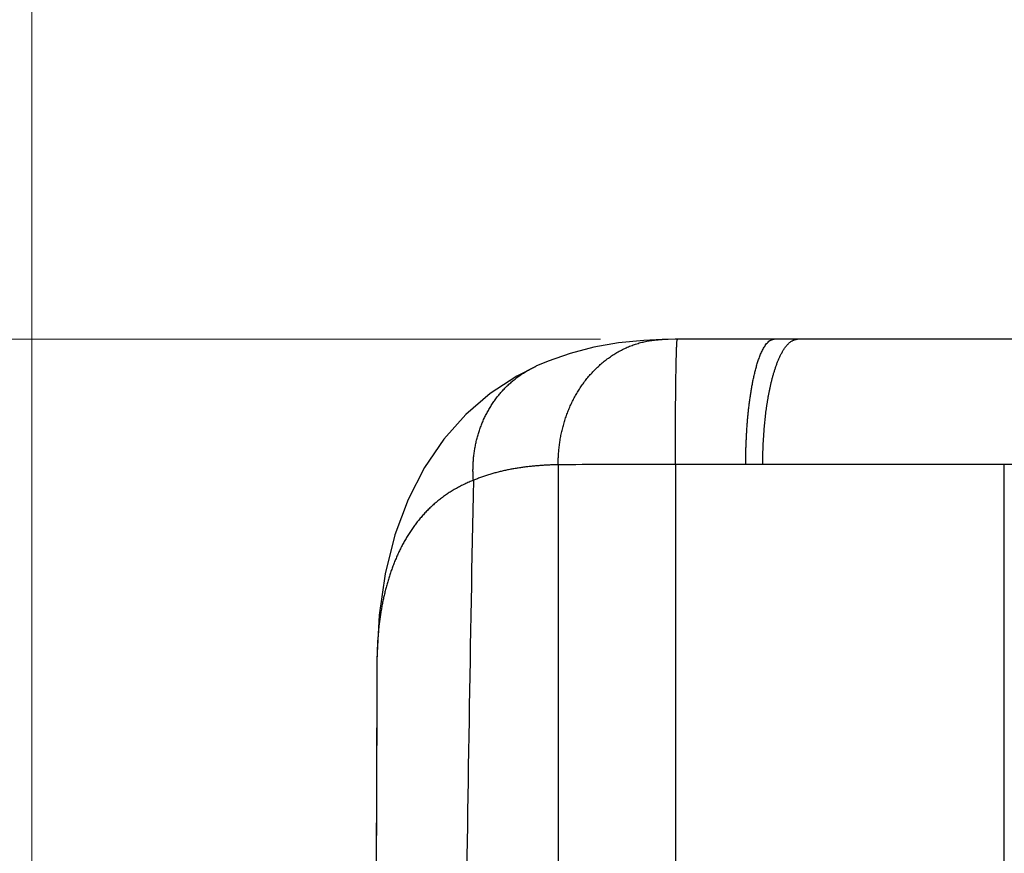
# Model space of a CAD drawing. Header units: millimetres. Extents: x 0 to 594, y 0 to 420.
# Tile 115 of 132: x 503.06 to 510.14, y 266.36 to 272.35. Entities that reach past the tile are written whole.
import ezdxf

# ---------------------------------------------------------------- set-up
doc = ezdxf.new("R2010")
doc.units = ezdxf.units.MM
doc.header["$LTSCALE"] = 0.257233
doc.layers.add('NoLayerName_001', color=7, linetype='Continuous')
doc.styles.get("Standard").update_dxf_attribs({"font": 'txt', "bigfont": 'extfont2'})
doc.dimstyles.get("Standard").update_dxf_attribs({"dimtxt": 2.5, "dimasz": 2.5, "dimexe": 1, "dimexo": 1, "dimtad": 1, "dimdec": 3, "dimzin": 0, "dimdsep": 46, "dimtxsty": 'Standard', "dimcen": 2.5, "dimadec": 3, "dimazin": 0, "dimtfac": 0.75, "dimtdec": 3, "dimtmove": 0, "dimatfit": 3, "dimfxl": 1, "dimarcsym": 0})

# ---------------------------------------------------------------- blocks, each defined once
blk = doc.blocks.new('_OPEN30')
at = {"color": 0, "linetype": 'ByBlock', "lineweight": -2}
for p, q in [((-1, 0.267949), (0, 0)), ((0, 0), (-1, -0.267949)), ((0, 0), (-1, 0))]:
    blk.add_line(p, q, dxfattribs=at)
blk = doc.blocks.new('*D32')
at = {"layer": 'Defpoints', "color": 0}
for p in [(508.6507, 270.0513), (486.3412, 223.9516), (500.4507, 223.9516)]:
    blk.add_point(p, dxfattribs=at)
at = {"layer": 'NoLayerName_001', "color": 0, "linetype": 'Continuous', "lineweight": 13}
for p, q in [((507.2365, 270.0513), (484.927, 270.0513)), ((486.3412, 267.93), (486.3412, 226.0729)), ((499.0365, 223.9516), (484.927, 223.9516))]:
    blk.add_line(p, q, dxfattribs=at)
at = {"layer": 'NoLayerName_001', "color": 0, "lineweight": 13, "xscale": 2.121340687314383, "yscale": 2.121340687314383, "zscale": 2.121340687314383}
for p, rotation in [((486.3412, 270.0513), 90), ((486.3412, 223.9516), 270)]:
    blk.add_blockref('_OPEN30', p, dxfattribs=dict(at, rotation=rotation))
at = {"layer": 'NoLayerName_001', "color": 0, "lineweight": 13, "insert": (482.4521, 247.0014), "char_height": 4.949795, "attachment_point": 5, "rotation": 90}
blk.add_mtext('\\W0.8000;４６．５', dxfattribs=at)
blk = doc.blocks.new('*D33')
at = {"layer": 'Defpoints', "color": 0}
for p in [(508.6507, 270.0513), (476.13, 163.9516), (500.4507, 163.9516)]:
    blk.add_point(p, dxfattribs=at)
at = {"layer": 'NoLayerName_001', "color": 0, "linetype": 'Continuous', "lineweight": 13}
for p, q in [((507.2365, 270.0513), (474.7158, 270.0513)), ((476.13, 267.93), (476.13, 166.0729)), ((499.0365, 163.9516), (474.7158, 163.9516))]:
    blk.add_line(p, q, dxfattribs=at)
at = {"layer": 'NoLayerName_001', "color": 0, "lineweight": 13, "xscale": 2.121340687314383, "yscale": 2.121340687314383, "zscale": 2.121340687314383}
for p, rotation in [((476.13, 270.0513), 90), ((476.13, 163.9516), 270)]:
    blk.add_blockref('_OPEN30', p, dxfattribs=dict(at, rotation=rotation))
at = {"layer": 'NoLayerName_001', "color": 0, "lineweight": 13, "insert": (472.2409, 217.0014), "char_height": 4.949795, "attachment_point": 5, "rotation": 90}
blk.add_mtext('\\W0.8000;１０６．５', dxfattribs=at)
blk = doc.blocks.new('*D35')
at = {"layer": 'Defpoints', "color": 0}
for p in [(503.1507, 277.576), (503.1507, 237.6513), (529.1507, 237.6513)]:
    blk.add_point(p, dxfattribs=at)
at = {"layer": 'NoLayerName_001', "color": 0, "linetype": 'Continuous', "lineweight": 13}
for p, q in [((503.1507, 239.0655), (503.1507, 278.9902)), ((529.1507, 239.0655), (529.1507, 278.9902)), ((527.0294, 277.576), (505.272, 277.576))]:
    blk.add_line(p, q, dxfattribs=at)
at = {"layer": 'NoLayerName_001', "color": 0, "lineweight": 13, "xscale": 2.1213, "yscale": 2.1213, "zscale": 2.1213, "rotation": 180}
blk.add_blockref('_OPEN30', (503.1507, 277.576), dxfattribs=at)
at = {"layer": 'NoLayerName_001', "color": 0, "lineweight": 13, "xscale": 2.1213, "yscale": 2.1213, "zscale": 2.1213}
blk.add_blockref('_OPEN30', (529.1507, 277.576), dxfattribs=at)
at = {"layer": 'NoLayerName_001', "color": 0, "lineweight": 13, "insert": (516.1507, 281.465), "char_height": 4.9497, "attachment_point": 5}
blk.add_mtext('\\W0.8000;26', dxfattribs=at)

msp = doc.modelspace()

# ---------------------------------------------------------------- linework, layer by layer
at = {"layer": 'NoLayerName_001', "color": 7, "linetype": 'Continuous', "lineweight": 25}
for p, q in [((507.7726, 270.0508), (507.7216, 270.0506)), ((508.6507, 270.0513), (507.7726, 270.0508)), ((508.6507, 270.0513), (508.4822, 270.0513)), ((510.9426, 270.0513), (508.6507, 270.0513)), ((506.7699, 269.8563), (506.7721, 269.8573)), ((505.6301, 267.7534), (505.6255, 266.7727)), ((505.6255, 266.7727), (505.6204, 265.4148))]:
    msp.add_line(p, q, dxfattribs=at)
at = {"layer": 'NoLayerName_001', "color": 8, "linetype": 'Continuous', "lineweight": 25}
for p, q in [((506.9318, 269.1502), (506.9318, 263.4482)), ((507.7737, 269.1509), (507.7736, 263.9007)), ((508.4013, 269.1513), (507.7737, 269.1509)), ((513.1007, 269.1513), (508.4013, 269.1513)), ((510.1359, 266.1875), (510.1359, 269.1513)), ((505.6301, 267.7556), (505.63, 267.7511))]:
    msp.add_line(p, q, dxfattribs=at)
at = {"layer": 'NoLayerName_001', "color": 7, "linetype": 'Continuous', "lineweight": 25}
for points in [[(507.6776, 270.0498), (507.5476, 270.0435), (507.3644, 270.0249), (507.1873, 269.9938), (507.0185, 269.9502), (506.8606, 269.895), (506.7721, 269.8573)], [(507.7216, 270.0506), (507.7001, 270.0503), (507.6803, 270.0499), (507.6777, 270.0498)], [(506.7699, 269.8563), (506.6343, 269.7872), (506.4431, 269.6623), (506.2678, 269.5114), (506.1097, 269.3341), (505.971, 269.1302), (505.8538, 268.9007), (505.7595, 268.6455), (505.69, 268.3675), (505.6464, 268.0699), (505.63, 267.7535)]]:
    msp.add_lwpolyline(points, dxfattribs=at)
at = {"layer": 'NoLayerName_001', "color": 8, "linetype": 'Continuous', "lineweight": 25}
for centre, radius, start, end in [((945.0298, 260.2278), 438.7959, 178.849497, 179.752467), ((507.9074, 267.7379), 2.2774, 174.57585, 179.55603), ((2347.6888, 259.9551), 1842.0751, 179.757514, 180.031844)]:
    msp.add_arc(centre, radius, start, end, dxfattribs=at)
for points, knots in [([(506.9318, 269.1502), (506.9319, 269.1624), (506.9319, 269.187), (506.9337, 269.2238), (506.9366, 269.2606), (506.9409, 269.2972), (506.9465, 269.3338), (506.9534, 269.3701), (506.9616, 269.4061), (506.9711, 269.4419), (506.9819, 269.4773), (506.994, 269.5122), (507.0075, 269.5467), (507.0222, 269.5806), (507.0383, 269.6138), (507.0557, 269.6465), (507.0743, 269.6783), (507.0943, 269.7094), (507.1156, 269.7396), (507.1382, 269.7689), (507.1621, 269.7972), (507.1872, 269.8244), (507.2135, 269.8505), (507.241, 269.8754), (507.2697, 269.8989), (507.2993, 269.921), (507.33, 269.9416), (507.3616, 269.9607), (507.3942, 269.9781), (507.4275, 269.9937), (507.4617, 270.0075), (507.4965, 270.0195), (507.532, 270.0296), (507.5679, 270.0377), (507.6042, 270.0438), (507.6408, 270.0482), (507.6654, 270.0491), (507.6776, 270.0498)], [0, 0, 0, 0, 0.036781, 0.073618, 0.110502, 0.147422, 0.184369, 0.221334, 0.25831, 0.295292, 0.332274, 0.369254, 0.406227, 0.44319, 0.480139, 0.517077, 0.554007, 0.590937, 0.627879, 0.664849, 0.701864, 0.738916, 0.775983, 0.813043, 0.850078, 0.887075, 0.924026, 0.96093, 0.997794, 1.034627, 1.071442, 1.108252, 1.145074, 1.181918, 1.218765, 1.255589, 1.292366, 1.292366, 1.292366, 1.292366]), ([(507.7737, 269.1509), (507.7738, 269.1862), (507.7737, 269.2568), (507.774, 269.3592), (507.7744, 269.4546), (507.7749, 269.5393), (507.7755, 269.6135), (507.7762, 269.677), (507.7768, 269.73), (507.7774, 269.7759), (507.778, 269.8147), (507.7787, 269.85), (507.7792, 269.8783), (507.7798, 269.903), (507.7803, 269.9242), (507.7808, 269.9418), (507.7812, 269.9559), (507.7815, 269.9665), (507.7819, 269.9771), (507.7823, 269.9877), (507.7827, 269.9983), (507.7832, 270.0089), (507.7838, 270.0195), (507.7845, 270.03), (507.785, 270.0406), (507.7868, 270.0474), (507.7875, 270.0509)], [0, 0, 0, 0, 0.1059397, 0.2118794, 0.3072251, 0.3919769, 0.4661347, 0.5296986, 0.5826684, 0.6250443, 0.6674203, 0.6992021, 0.7309839, 0.7521721, 0.7733605, 0.7945479, 0.805141, 0.8157343, 0.8263289, 0.8369255, 0.8475221, 0.8581142, 0.8687015, 0.879312, 0.8898826, 0.9003852, 0.9003852, 0.9003852, 0.9003852]), ([(508.3341, 269.7685), (508.3352, 269.7737), (508.3375, 269.784), (508.341, 269.7995), (508.3447, 269.815), (508.3486, 269.8304), (508.3528, 269.8458), (508.3571, 269.8611), (508.3616, 269.8764), (508.3664, 269.8916), (508.3715, 269.9067), (508.3769, 269.9217), (508.3826, 269.9366), (508.3888, 269.9513), (508.3955, 269.9658), (508.4027, 269.98), (508.4105, 269.9938), (508.4191, 270.0072), (508.4286, 270.02), (508.4395, 270.0318), (508.4519, 270.0418), (508.4661, 270.0497), (508.4769, 270.0504), (508.4822, 270.0513)], [0, 0, 0, 0, 0.0159143, 0.0318284, 0.0477425, 0.0636568, 0.0795722, 0.0954902, 0.1114132, 0.127344, 0.1432863, 0.1592353, 0.1751794, 0.191112, 0.2070331, 0.2229501, 0.2388741, 0.2547959, 0.2707274, 0.2866573, 0.3026121, 0.3185697, 0.3345113, 0.3345113, 0.3345113, 0.3345113]), ([(508.4013, 269.1513), (508.4013, 269.1591), (508.4014, 269.1748), (508.4016, 269.1984), (508.4021, 269.2219), (508.4026, 269.2455), (508.4034, 269.269), (508.4044, 269.2926), (508.4055, 269.3161), (508.4068, 269.3396), (508.4083, 269.3631), (508.41, 269.3866), (508.4118, 269.4101), (508.4139, 269.4336), (508.4161, 269.457), (508.4186, 269.4805), (508.4212, 269.5039), (508.424, 269.5273), (508.4271, 269.5507), (508.4304, 269.574), (508.4339, 269.5973), (508.4377, 269.6206), (508.4418, 269.6438), (508.4462, 269.667), (508.4508, 269.69), (508.4558, 269.7131), (508.4611, 269.736), (508.4667, 269.7589), (508.4727, 269.7817), (508.479, 269.8044), (508.4859, 269.8269), (508.4932, 269.8493), (508.5011, 269.8715), (508.5095, 269.8935), (508.5187, 269.9152), (508.5287, 269.9365), (508.5396, 269.9575), (508.5516, 269.9777), (508.5649, 269.9973), (508.5756, 270.009), (508.5807, 270.0151)], [0, 0, 0, 0, 0.0235468, 0.0470949, 0.0706441, 0.0941947, 0.1177465, 0.1412997, 0.1648544, 0.1884109, 0.2119693, 0.2355299, 0.259093, 0.282659, 0.3062283, 0.3298014, 0.3533771, 0.3769535, 0.4005288, 0.4241016, 0.4476708, 0.4712359, 0.4947966, 0.5183531, 0.5419062, 0.5654572, 0.5890076, 0.6125596, 0.6361125, 0.6596652, 0.683219, 0.7067782, 0.7303485, 0.7539215, 0.7774857, 0.8010406, 0.8245955, 0.8481495, 0.8717427, 0.8955031, 0.8955031, 0.8955031, 0.8955031]), ([(508.5807, 270.0151), (508.5865, 270.0204), (508.5973, 270.0322), (508.6115, 270.0394), (508.6182, 270.0436)], [0, 0, 0, 0, 0.02378144, 0.04731022, 0.04731022, 0.04731022, 0.04731022]), ([(508.6182, 270.0436), (508.6187, 270.0438), (508.6197, 270.0443), (508.6212, 270.045), (508.6228, 270.0456), (508.6244, 270.0462), (508.6259, 270.0468), (508.6275, 270.0474), (508.6291, 270.0479), (508.6308, 270.0484), (508.6324, 270.0488), (508.634, 270.0492), (508.6357, 270.0496), (508.6373, 270.05), (508.639, 270.0503), (508.6407, 270.0505), (508.6423, 270.0508), (508.644, 270.051), (508.6457, 270.0511), (508.6474, 270.0512), (508.6491, 270.0513), (508.6502, 270.0513), (508.6507, 270.0513)], [0, 0, 0, 0, 0.00168038, 0.00336058, 0.00504118, 0.00672278, 0.00840611, 0.01009181, 0.01177978, 0.01346951, 0.01516052, 0.01685236, 0.01854458, 0.02023679, 0.02192859, 0.02361965, 0.02530967, 0.02699836, 0.0286855, 0.03037091, 0.03205446, 0.03373606, 0.03373606, 0.03373606, 0.03373606]), ([(506.3224, 269.0383), (506.3217, 269.0493), (506.3202, 269.0713), (506.3196, 269.1043), (506.3199, 269.1374), (506.3215, 269.1704), (506.3243, 269.2034), (506.3282, 269.2363), (506.3333, 269.269), (506.3397, 269.3015), (506.3472, 269.3337), (506.356, 269.3656), (506.366, 269.3972), (506.3771, 269.4283), (506.3895, 269.459), (506.4031, 269.4891), (506.4179, 269.5187), (506.4339, 269.5477), (506.4511, 269.576), (506.4694, 269.6035), (506.4889, 269.6303), (506.5095, 269.6562), (506.5312, 269.6812), (506.554, 269.7052), (506.5779, 269.7283), (506.6027, 269.7502), (506.6285, 269.771), (506.6552, 269.7907), (506.6828, 269.8091), (506.7111, 269.8262), (506.7401, 269.8422), (506.76, 269.8515), (506.7699, 269.8563)], [0, 0, 0, 0, 0.0329858, 0.0660128, 0.0990708, 0.1321508, 0.1652448, 0.1983464, 0.2314507, 0.2645546, 0.2976561, 0.3307521, 0.3638404, 0.3969202, 0.4299925, 0.4630599, 0.4961275, 0.5292021, 0.5622851, 0.5953732, 0.6284647, 0.6615594, 0.6946597, 0.7277703, 0.7608986, 0.7940477, 0.8272054, 0.8603573, 0.8934888, 0.9265861, 0.9596365, 0.992629, 0.992629, 0.992629, 0.992629]), ([(508.2787, 269.1513), (508.2787, 269.1566), (508.2787, 269.1672), (508.2788, 269.1831), (508.279, 269.199), (508.2792, 269.2149), (508.2795, 269.2309), (508.2799, 269.2468), (508.2803, 269.2627), (508.2808, 269.2786), (508.2813, 269.2945), (508.2819, 269.3104), (508.2826, 269.3263), (508.2834, 269.3422), (508.2842, 269.3581), (508.285, 269.374), (508.286, 269.3899), (508.287, 269.4058), (508.2881, 269.4216), (508.2893, 269.4375), (508.2905, 269.4534), (508.2918, 269.4692), (508.2932, 269.4851), (508.2947, 269.5009), (508.2962, 269.5168), (508.2979, 269.5326), (508.2996, 269.5484), (508.3014, 269.5642), (508.3033, 269.58), (508.3053, 269.5958), (508.3073, 269.6116), (508.3095, 269.6274), (508.3118, 269.6431), (508.3142, 269.6589), (508.3166, 269.6746), (508.3192, 269.6903), (508.3219, 269.706), (508.3248, 269.7216), (508.3277, 269.7373), (508.3308, 269.7529), (508.333, 269.7633), (508.3341, 269.7685)], [0, 0, 0, 0, 0.0159135, 0.0318274, 0.0477416, 0.063656, 0.0795707, 0.0954855, 0.1114005, 0.1273156, 0.1432308, 0.159146, 0.1750613, 0.1909766, 0.2068919, 0.2228071, 0.2387221, 0.2546371, 0.2705519, 0.2864666, 0.3023812, 0.3182957, 0.3342103, 0.350125, 0.3660398, 0.3819547, 0.3978696, 0.4137845, 0.4296995, 0.4456148, 0.4615303, 0.4774463, 0.4933631, 0.5092808, 0.5251993, 0.541118, 0.5570363, 0.5729539, 0.5888705, 0.6047862, 0.620701, 0.620701, 0.620701, 0.620701]), ([(506.9318, 269.1502), (506.9214, 269.1499), (506.9007, 269.1493), (506.8696, 269.148), (506.8385, 269.1464), (506.8074, 269.1443), (506.7764, 269.1419), (506.7453, 269.139), (506.7144, 269.1357), (506.6834, 269.1319), (506.6526, 269.1275), (506.6218, 269.1226), (506.5911, 269.1171), (506.5605, 269.1111), (506.53, 269.1044), (506.4996, 269.097), (506.4695, 269.089), (506.4395, 269.0804), (506.4098, 269.071), (506.3803, 269.0609), (506.3511, 269.0501), (506.3319, 269.0421), (506.3223, 269.0383)], [0, 0, 0, 0, 0.0311268, 0.0622623, 0.0934033, 0.1245474, 0.1556933, 0.1868407, 0.2179907, 0.2491453, 0.2803082, 0.3114843, 0.3426795, 0.3738912, 0.4051095, 0.4363257, 0.467533, 0.4987262, 0.5299021, 0.5610595, 0.5921993, 0.623325, 0.623325, 0.623325, 0.623325]), ([(507.7737, 269.1509), (507.5352, 269.1507), (507.2545, 269.151), (506.9739, 269.1503), (506.9318, 269.1502)], [0, 0, 0, 0, 0.7156392, 0.8419284, 0.8419284, 0.8419284, 0.8419284]), ([(506.3222, 269.0383), (506.3119, 269.0339), (506.291, 269.0254), (506.2603, 269.0113), (506.23, 268.9963), (506.2002, 268.9802), (506.171, 268.9631), (506.1425, 268.945), (506.1146, 268.9259), (506.0874, 268.9058), (506.0609, 268.8847), (506.0353, 268.8627), (506.0104, 268.8398), (505.9865, 268.8159), (505.9633, 268.7913), (505.9411, 268.7658), (505.9197, 268.7396), (505.8993, 268.7127), (505.8797, 268.6851), (505.861, 268.6569), (505.8432, 268.6282), (505.8262, 268.599), (505.8101, 268.5692), (505.7949, 268.539), (505.7804, 268.5085), (505.7667, 268.4775), (505.7538, 268.4462), (505.7417, 268.4146), (505.7302, 268.3826), (505.7195, 268.3505), (505.7095, 268.3181), (505.7001, 268.2856), (505.6914, 268.2528), (505.6833, 268.22), (505.6759, 268.187), (505.6691, 268.1538), (505.6628, 268.1206), (505.6572, 268.0873), (505.652, 268.0538), (505.6492, 268.0315), (505.6477, 268.0203)], [0, 0, 0, 0, 0.033782, 0.067583, 0.101395, 0.135209, 0.169022, 0.202835, 0.236646, 0.270454, 0.30426, 0.338064, 0.371869, 0.405677, 0.439486, 0.473293, 0.507094, 0.540892, 0.574691, 0.608492, 0.642296, 0.676098, 0.709903, 0.74372, 0.777552, 0.811402, 0.84527, 0.879152, 0.913043, 0.946937, 0.980825, 1.014697, 1.048552, 1.082394, 1.116226, 1.150051, 1.183869, 1.217681, 1.251487, 1.285285, 1.285285, 1.285285, 1.285285]), ([(505.6477, 268.0203), (505.6463, 268.0091), (505.6435, 267.9868), (505.6414, 267.9644), (505.6402, 267.9532)], [0, 0, 0, 0, 0.03378846, 0.06756434, 0.06756434, 0.06756434, 0.06756434])]:
    msp.add_open_spline(points, degree=3, knots=knots, dxfattribs=at)

# ---------------------------------------------------------------- dimensions: what is measured, and where the dimension line sits
at = {"layer": 'NoLayerName_001', "color": 3, "linetype": 'Continuous', "lineweight": 13}
for base, p1, p2, angle, text, override, picture, middle in [((503.1507, 277.576), (529.1507, 237.6513), (503.1507, 237.6513), 180, '\\W0.8000;<>', {"dimtxt": 4.9497, "dimasz": 2.1213, "dimexe": 1.4142, "dimexo": 1.4142, "dimgap": 1.4142, "dimzin": 8, "dimblk": 'OPEN30', "dimclrd": 0, "dimclre": 0, "dimclrt": 0, "dimtp": 0, "dimtm": 0, "dimlwd": 13, "dimlwe": 13}, '*D35', (516.1507, 277.576)), ((476.13, 163.9516), (508.6507, 270.0513), (500.4507, 163.9516), 270, '\\W0.8000;１０６．５', {"dimtxt": 4.949795, "dimasz": 2.121341, "dimexe": 1.414227, "dimexo": 1.414227, "dimgap": 1.414227, "dimzin": 8, "dimblk": 'OPEN30', "dimclrd": 0, "dimclre": 0, "dimclrt": 0, "dimtp": 0, "dimtm": 0, "dimlwd": 13, "dimlwe": 13}, '*D33', (476.13, 217.0014)), ((486.3412, 223.9516), (508.6507, 270.0513), (500.4507, 223.9516), 270, '\\W0.8000;４６．５', {"dimtxt": 4.949795, "dimasz": 2.121341, "dimexe": 1.414227, "dimexo": 1.414227, "dimgap": 1.414227, "dimzin": 8, "dimblk": 'OPEN30', "dimclrd": 0, "dimclre": 0, "dimclrt": 0, "dimtp": 0, "dimtm": 0, "dimlwd": 13, "dimlwe": 13}, '*D32', (486.3412, 247.0014))]:
    dim = msp.add_linear_dim(base=base, p1=p1, p2=p2, angle=angle, text=text, dimstyle='Standard', override=override, dxfattribs=at)
    dim.commit()
    dim.dimension.update_dxf_attribs({"geometry": picture, "text_midpoint": middle, "dimtype": 160})

doc.saveas('drawing.dxf')
